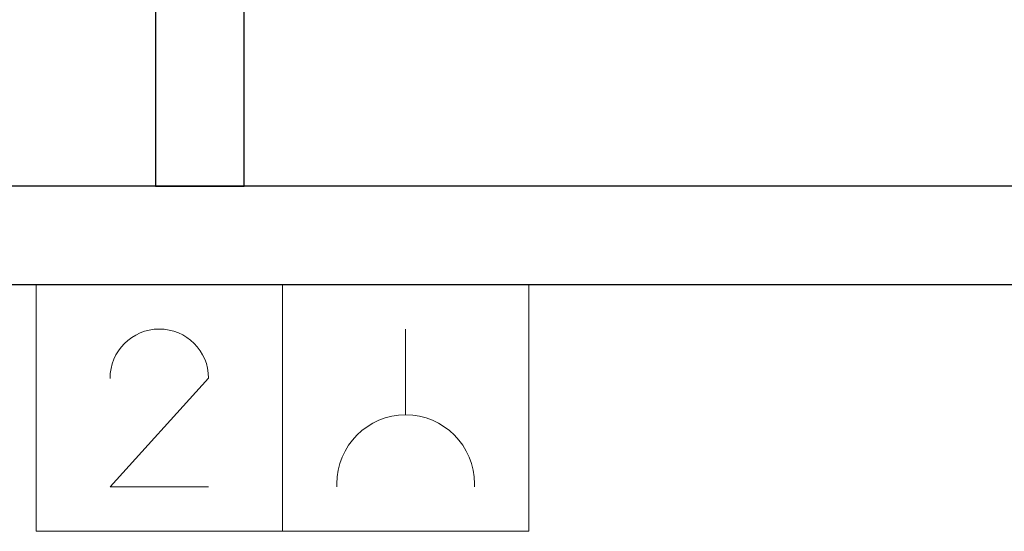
# Model space of a CAD drawing. Header units: metres. Extents: x 397.7 to 427.5, y 12.7 to 28.4.
# Tile 45 of 130: x 407.3 to 408.3, y 25.6 to 26.1. Entities that reach past the tile are written whole.
import ezdxf

# ---------------------------------------------------------------- set-up
doc = ezdxf.new("R2010")
doc.units = ezdxf.units.M
for name, color, linetype, lineweight in [('A-DETL-____-MBND', 7, 'Continuous', 18), ('A-WALL-____-MCUT', 7, 'Continuous', 25), ('A-WALL-____-OTLN', 7, 'Continuous', 25)]:
    doc.layers.add(name, color=color, linetype=linetype, lineweight=lineweight)

# ---------------------------------------------------------------- blocks, each defined once
blk = doc.blocks.new('Family - Evans P2-152743-05_ELEC_P2')
at = {"layer": 'A-WALL-____-MCUT', "color": 253, "true_color": 0xaaaaaa}
for p, q in [((1.72, 0.09), (0, 0.09)), ((1.72, 0), (1.72, 0.09)), ((0, 0), (1.72, 0))]:
    blk.add_line(p, q, dxfattribs=at)
at = {"layer": 'A-WALL-____-OTLN', "color": 253, "true_color": 0xaaaaaa}
for p, q in [((1.72, 0.09), (0, 0.09)), ((1.72, 0), (1.72, 0.09)), ((0, 0), (1.72, 0))]:
    blk.add_line(p, q, dxfattribs=at)
at = {"layer": 'A-WALL-____-OTLN', "color": 253, "lineweight": 18, "true_color": 0xaaaaaa}
blk.add_line((0, 0), (1.72, 0), dxfattribs=at)
blk = doc.blocks.new('Family - Evans P2-153089-05_ELEC_P2')
at = {"layer": 'A-WALL-____-MCUT', "color": 253, "true_color": 0xaaaaaa}
for p, q in [((2.75439, 0.1), (0, 0.1)), ((0, 0), (2.75439, 0))]:
    blk.add_line(p, q, dxfattribs=at)
at = {"layer": 'A-WALL-____-OTLN', "color": 253, "true_color": 0xaaaaaa}
for p, q in [((2.75439, 0.1), (0, 0.1)), ((0, 0), (2.75439, 0))]:
    blk.add_line(p, q, dxfattribs=at)
at = {"layer": 'A-WALL-____-OTLN', "color": 253, "lineweight": 18, "true_color": 0xaaaaaa}
blk.add_line((0, 0), (2.75439, 0), dxfattribs=at)
blk = doc.blocks.new('LONDR55-XX_ZZ-ARQ-CAA-M3D-Londres55_ifc-1-05_ELEC_P2')
at = {"layer": 'A-WALL-____-OTLN', "color": 253, "lineweight": 18, "true_color": 0xaaaaaa, "rotation": 270}
blk.add_blockref('Family - Evans P2-152743-05_ELEC_P2', (407.44698, 27.64946), dxfattribs=at)
at = {"layer": 'A-WALL-____-OTLN', "color": 253, "lineweight": 18, "true_color": 0xaaaaaa}
blk.add_blockref('Family - Evans P2-153089-05_ELEC_P2', (406.31097, 25.82946), dxfattribs=at)
blk = doc.blocks.new('ZYR_05_02_02 Presa Doble - 01 Toma Doble-887713-05_ELEC_P2')
at = {"layer": 'A-DETL-____-MBND', "color": 180, "true_color": 0x3c0aff}
for p, q in [((-0.23216, 0), (0.26784, 0)), ((-0.23216, -0.25), (-0.23216, 0)), ((0.01784, 0), (0.01784, -0.25)), ((0.26784, 0), (0.26784, -0.25)), ((0.14284, -0.045), (0.14284, -0.132)), ((-0.05716, -0.09484), (-0.15716, -0.205)), ((-0.15716, -0.205), (-0.05731, -0.205)), ((0.07284, -0.205), (0.07284, -0.202)), ((0.21284, -0.205), (0.21284, -0.202)), ((0.26784, -0.25), (-0.23216, -0.25))]:
    blk.add_line(p, q, dxfattribs=at)
for centre, radius, start in [((-0.10716, -0.095), 0.05, 0.1854), ((0.14284, -0.202), 0.07, 360)]:
    blk.add_arc(centre, radius, start, 180, dxfattribs=at)

msp = doc.modelspace()

# ---------------------------------------------------------------- block references
at = {"lineweight": 5}
msp.add_blockref('LONDR55-XX_ZZ-ARQ-CAA-M3D-Londres55_ifc-1-05_ELEC_P2', (0, 0), dxfattribs=at)
at = {"layer": 'A-DETL-____-MBND', "color": 180, "true_color": 0x3c0aff}
msp.add_blockref('ZYR_05_02_02 Presa Doble - 01 Toma Doble-887713-05_ELEC_P2', (407.55815, 25.82946), dxfattribs=at)

doc.saveas('drawing.dxf')
